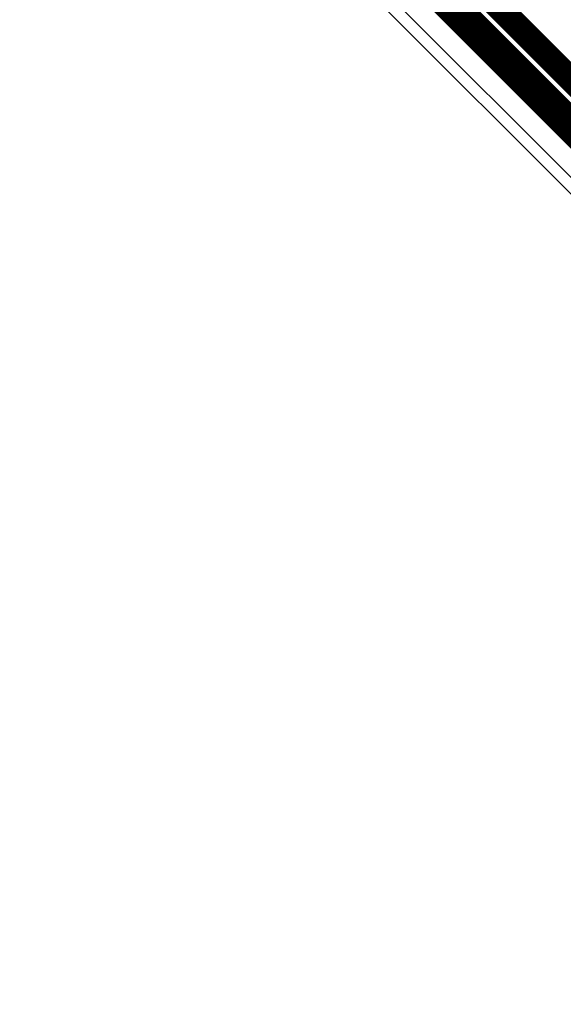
# Model space of a CAD drawing. Header units: millimetres. Extents: x -0.08 to 3.17, y -0.08 to 4.88.
# Tile 67 of 164: x 1.06 to 1.27, y 1.51 to 1.89. Entities that reach past the tile are written whole.
import ezdxf

# ---------------------------------------------------------------- set-up
doc = ezdxf.new("R2010")
doc.units = ezdxf.units.MM
doc.header["$MEASUREMENT"] = 0
doc.layers.add('BottomLayer', color=5, linetype='Continuous')
doc.layers.add('TopLayer', color=1, linetype='Continuous')

msp = doc.modelspace()

# ---------------------------------------------------------------- linework, layer by layer
at = {"layer": 'BottomLayer'}
msp.add_line((1.083, 2.01372), (1.58125, 1.51547), dxfattribs=at)
at = {"layer": 'BottomLayer', "const_width": 0.00787}
msp.add_lwpolyline([(1.09435, 2.02507), (1.60487, 1.51455)], dxfattribs=at)
at = {"layer": 'TopLayer'}
msp.add_line((0.83379, 2.25663), (1.55452, 1.53589), dxfattribs=at)
for points, const_width in [([(0.84514, 2.26798), (1.56588, 1.54724)], 0.00787), ([(1.09751, 2.03621), (1.57191, 1.56181)], 0.00945)]:
    msp.add_lwpolyline(points, dxfattribs=dict(at, const_width=const_width))

doc.saveas('drawing.dxf')
